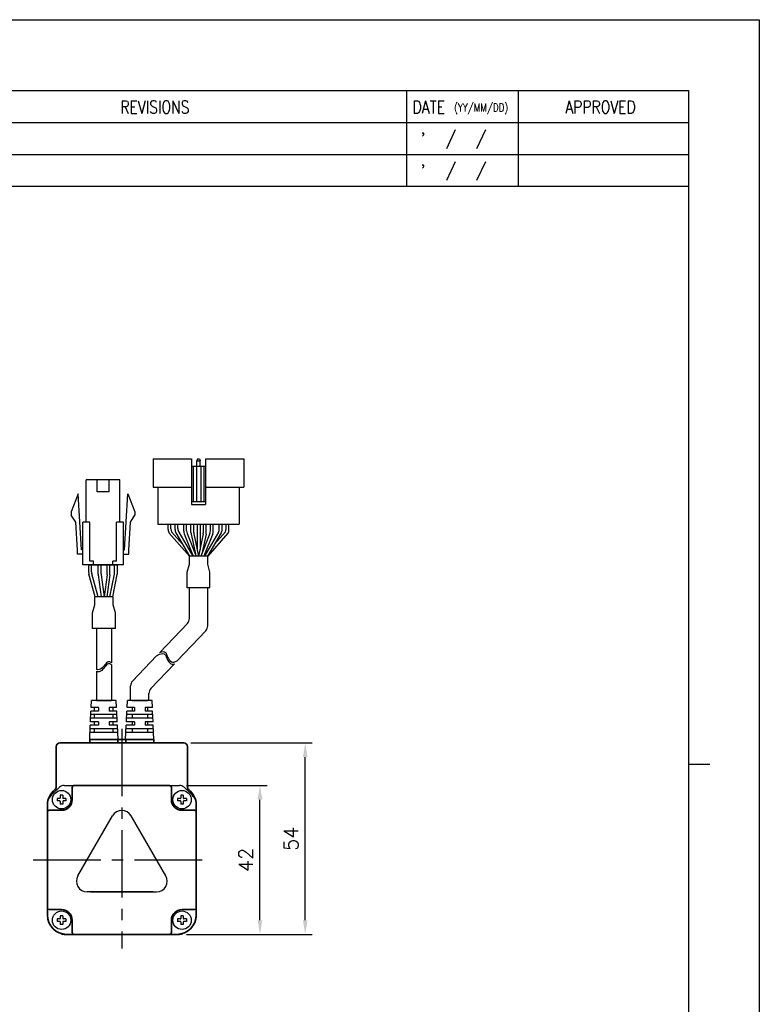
# Model space of a CAD drawing. Header units: millimetres. Extents: x 0 to 594, y 0 to 420.
# Tile 4 of 4: x 385 to 594, y 142 to 420. Entities that reach past the tile are written whole.
import ezdxf

# ---------------------------------------------------------------- set-up
doc = ezdxf.new("R2010")
doc.units = ezdxf.units.MM
doc.header["$PDSIZE"] = -1
doc.linetypes.add('CENTER2', pattern=[28.575, 19.05, -3.175, 3.175, -3.175])
doc.layers.add('DIM', color=3, linetype='Continuous')
doc.layers.add('SHEET', color=1, linetype='Continuous')
doc.layers.add('Visible (ISO)', color=7, linetype='Continuous', lineweight=50)
doc.styles.add('SHEET1', font='ROMANS.SHX', dxfattribs={"width": 0.8, "height": 3})
doc.styles.get("Standard").update_dxf_attribs({"font": 'txt.shx', "bigfont": 'whgtxt.shx'})
doc.dimstyles.new('ISO-25', dxfattribs={"dimtxt": 2.5, "dimasz": 2.5, "dimexe": 1.25, "dimexo": 0.625, "dimtad": 1, "dimtxsty": 'Standard', "dimcen": 2.5, "dimadec": 0, "dimazin": 0, "dimtfac": 1, "dimtmove": 0, "dimatfit": 3, "dimfxl": 0, "dimarcsym": 0})

# ---------------------------------------------------------------- blocks, each defined once
blk = doc.blocks.new('*D9')
at = {"color": 8, "lineweight": -2}
for p, q in [((432.38, 203.96), (455.12, 203.96)), ((453.12, 165.96), (453.12, 199.96)), ((432.38, 161.96), (455.12, 161.96))]:
    blk.add_line(p, q, dxfattribs=at)
at = {"color": 8}
for points in [[(452.45, 199.96), (453.79, 199.96), (453.12, 203.96)], [(452.45, 165.96), (453.79, 165.96), (453.12, 161.96)]]:
    blk.add_solid(points, dxfattribs=at)
at = {"layer": 'Defpoints', "color": 0}
for p in [(430.38, 203.96), (453.12, 203.96), (430.38, 161.96)]:
    blk.add_point(p, dxfattribs=at)
at = {"color": 3, "insert": (449.12, 182.96), "char_height": 4, "attachment_point": 5, "rotation": 90}
blk.add_mtext('\\A1;42', dxfattribs=at)
blk = doc.blocks.new('*D10')
at = {"color": 8, "lineweight": -2}
for p, q in [((433.63, 215.96), (467.88, 215.96)), ((465.88, 165.96), (465.88, 211.96)), ((432.38, 161.96), (467.88, 161.96))]:
    blk.add_line(p, q, dxfattribs=at)
at = {"color": 8}
for points in [[(465.22, 211.96), (466.55, 211.96), (465.88, 215.96)], [(465.22, 165.96), (466.55, 165.96), (465.88, 161.96)]]:
    blk.add_solid(points, dxfattribs=at)
at = {"layer": 'Defpoints', "color": 0}
for p in [(431.63, 215.96), (465.88, 215.96), (430.38, 161.96)]:
    blk.add_point(p, dxfattribs=at)
at = {"color": 3, "insert": (461.88, 188.96), "char_height": 4, "attachment_point": 5, "rotation": 90}
blk.add_mtext('\\A1;54', dxfattribs=at)

msp = doc.modelspace()

# ---------------------------------------------------------------- linework, layer by layer
at = {"color": 0}
for p, q in [((422.9852, 296.0777), (422.9852, 288.0777)), ((422.9852, 296.0777), (433.7852, 296.0777)), ((427.2066, 276.1321), (427.2066, 277.6777)), ((428.0066, 276.3492), (428.0066, 277.6777)), ((429.1444, 276.2044), (429.1444, 277.6777)), ((429.4187, 275.1935), (433.2351, 268.6777)), ((429.9444, 276.4214), (429.9444, 277.6777)), ((430.2187, 275.4106), (434.1622, 268.6777)), ((431.6259, 275.6838), (431.6259, 277.6777)), ((432.4259, 275.838), (432.4259, 277.6777)), ((432.5692, 275.0946), (435.1384, 268.6777)), ((433.6444, 275.2967), (433.6444, 277.6777)), ((434.4444, 275.3416), (434.4444, 277.6777)), ((439.0011, 275.0946), (436.432, 268.6777)), ((437.1444, 275.3416), (437.1444, 277.6777)), ((441.3702, 275.4106), (437.4266, 268.6777)), ((437.9444, 275.2977), (437.9444, 277.6777)), ((442.1702, 275.1935), (438.3537, 268.6777)), ((439.1444, 275.838), (439.1444, 277.6777)), ((439.9444, 275.6838), (439.9444, 277.6777)), ((441.6444, 276.4214), (441.6444, 277.6777)), ((442.4444, 276.2044), (442.4444, 277.6777)), ((443.5637, 276.3492), (443.5637, 277.6777)), ((444.3637, 276.1321), (444.3637, 277.6777)), ((431.7692, 274.9404), (434.2766, 268.6777)), ((439.8011, 274.9404), (437.2937, 268.6777)), ((438.385, 268.6777), (433.1857, 268.6777)), ((433.1857, 266.429), (433.1857, 268.6777)), ((438.385, 266.429), (438.385, 268.6777)), ((407.4729, 263.6061), (407.4729, 266.2006)), ((408.2729, 263.659), (408.2729, 266.2006)), ((409.9729, 263.659), (409.9729, 266.2006)), ((410.7729, 263.6061), (410.7729, 266.2006)), ((432.5653, 264.1031), (433.1857, 266.429)), ((432.5653, 259.6933), (432.5653, 264.1031)), ((439.005, 264.1044), (438.385, 266.429)), ((439.005, 259.6933), (439.005, 264.1044)), ((407.4903, 263.3425), (408.3068, 257.2006)), ((408.2903, 263.3955), (409.1138, 257.2006)), ((409.9555, 263.3955), (409.132, 257.2006)), ((410.7555, 263.3425), (409.939, 257.2006)), ((439.005, 259.6933), (432.5653, 259.6933)), ((411.7135, 257.2006), (406.5142, 257.2006)), ((406.5142, 254.9519), (406.5142, 257.2006)), ((411.7135, 254.9519), (411.7135, 257.2006)), ((405.8938, 252.626), (406.5142, 254.9519)), ((412.3335, 252.6273), (411.7135, 254.9519)), ((405.8938, 248.2162), (405.8938, 252.626)), ((412.3335, 248.2162), (412.3335, 252.6273)), ((412.3335, 248.2162), (405.8938, 248.2162)), ((424.8524, 241.504), (425.3774, 241.6987)), ((425.3774, 241.6987), (425.8187, 241.7646)), ((425.8187, 241.7646), (426.1972, 241.6867)), ((426.1972, 241.6867), (426.4265, 241.5118)), ((410.3393, 238.8825), (410.0726, 238.7729)), ((410.725, 238.8598), (410.3393, 238.8825)), ((423.9018, 240.5051), (424.7641, 240.9715)), ((424.7641, 240.9715), (425.2288, 241.1438)), ((424.8323, 241.4828), (424.9128, 241.5264)), ((425.2288, 241.1438), (425.67, 241.2097)), ((425.67, 241.2097), (426.0485, 241.1318)), ((426.0485, 241.1318), (426.2778, 240.9569)), ((426.2778, 240.9569), (426.4628, 240.6981)), ((426.4265, 241.5118), (426.6115, 241.253)), ((426.4628, 240.6981), (426.6203, 240.3789)), ((426.6115, 241.253), (426.769, 240.9338)), ((426.6203, 240.3789), (426.7671, 240.0229)), ((426.7671, 240.0229), (426.921, 239.6532)), ((426.769, 240.9338), (426.9158, 240.5778)), ((426.9158, 240.5778), (427.0697, 240.2081)), ((426.921, 239.6532), (427.1286, 239.231)), ((427.0697, 240.2081), (427.2773, 239.7859)), ((427.1286, 239.231), (427.3703, 238.8477)), ((427.2773, 239.7859), (427.519, 239.4026)), ((427.519, 239.4026), (427.7948, 239.0835)), ((427.7948, 239.0835), (428.1063, 238.8535)), ((429.1225, 238.8318), (429.7657, 239.124)), ((407.0803, 236.7079), (406.9637, 236.7744)), ((407.0803, 236.1334), (406.9637, 236.1999)), ((407.3958, 236.6181), (407.0803, 236.7079)), ((407.3958, 236.0437), (407.0803, 236.1334)), ((407.7619, 236.6399), (407.3958, 236.6181)), ((408.1223, 236.7814), (407.7619, 236.6399)), ((408.1223, 236.207), (407.7619, 236.0654)), ((408.4714, 237.0183), (408.1223, 236.7814)), ((408.4714, 236.4438), (408.1223, 236.207)), ((408.804, 237.326), (408.4714, 237.0183)), ((408.804, 236.7515), (408.4714, 236.4438)), ((409.1138, 237.6801), (408.804, 237.326)), ((409.1138, 237.1057), (408.804, 236.7515)), ((409.3581, 237.9973), (409.1138, 237.6801)), ((409.3581, 237.4229), (409.1138, 237.1057)), ((409.5921, 238.3032), (409.3581, 237.9973)), ((409.5921, 237.7288), (409.3581, 237.4229)), ((409.8268, 238.5708), (409.5921, 238.3032)), ((409.8268, 237.9963), (409.5921, 237.7288)), ((410.0726, 238.7729), (409.8268, 238.5708)), ((410.0726, 238.1985), (409.8268, 237.9963)), ((410.3393, 238.308), (410.0726, 238.1985)), ((410.725, 238.2853), (410.3393, 238.308)), ((411.1342, 238.682), (410.725, 238.8598)), ((411.1342, 238.1075), (410.725, 238.2853)), ((411.2637, 238.5901), (411.1342, 238.682)), ((411.2637, 238.0157), (411.1342, 238.1075)), ((427.3703, 238.8477), (427.6461, 238.5286)), ((427.6461, 238.5286), (427.9576, 238.2986)), ((427.9576, 238.2986), (428.3056, 238.1828)), ((428.1063, 238.8535), (428.4543, 238.7377)), ((428.3056, 238.1828), (428.6336, 238.1878)), ((428.4543, 238.7377), (428.7823, 238.7427)), ((428.6336, 238.1878), (428.9738, 238.2769)), ((428.7823, 238.7427), (429.1225, 238.8318)), ((407.7619, 236.0654), (407.3958, 236.0437))]:
    msp.add_line(p, q, dxfattribs=at)
for p, q in [((433.7852, 296.0777), (433.7852, 283.2777)), ((435.4852, 296.0777), (435.2852, 295.5777)), ((435.2852, 294.0777), (435.2852, 295.5777)), ((435.2852, 295.5777), (436.2852, 295.5777)), ((435.4852, 296.0777), (436.0852, 296.0777)), ((436.0852, 296.0777), (436.2852, 295.5777)), ((436.2852, 294.0777), (436.2852, 295.5777)), ((437.7852, 296.0777), (437.7852, 283.2777)), ((437.7852, 296.0777), (448.5852, 296.0777)), ((448.5852, 296.0777), (448.5852, 288.0777)), ((433.7852, 294.0777), (437.7852, 294.0777)), ((434.2852, 294.0777), (434.2852, 284.0777)), ((435.1852, 294.0777), (435.1852, 284.0777)), ((436.3852, 294.0777), (436.3852, 284.0777)), ((437.2852, 294.0777), (437.2852, 284.0777)), ((404.1028, 278.2006), (404.1028, 290.2006)), ((407.1528, 286.8006), (407.1528, 290.2006)), ((410.5528, 286.8006), (410.5528, 290.2006)), ((413.6028, 278.2006), (413.6028, 290.2006)), ((401.8528, 286.2006), (399.8528, 281.2006)), ((402.8028, 270.4006), (401.8528, 286.2006)), ((414.9028, 270.4006), (415.8528, 286.2006)), ((415.8528, 286.2006), (417.8528, 281.2006)), ((422.9852, 288.0777), (433.7852, 288.0777)), ((424.2852, 288.0777), (424.2852, 277.6777)), ((437.7852, 288.0777), (448.5852, 288.0777)), ((447.2852, 288.0777), (447.2852, 277.6777)), ((433.7852, 284.0777), (437.7852, 284.0777)), ((399.8528, 281.2006), (399.8528, 280.2006)), ((417.8528, 281.2006), (417.8528, 280.2006)), ((433.7852, 283.2777), (437.7852, 283.2777)), ((401.1299, 278.2286), (399.8528, 280.2006)), ((401.6049, 270.3286), (401.1299, 278.2286)), ((403.1028, 266.2006), (403.1028, 278.2006)), ((405.1028, 267.2006), (405.1028, 278.2006)), ((412.6028, 267.2006), (412.6028, 278.2006)), ((414.6028, 266.2006), (414.6028, 278.2006)), ((416.1006, 270.3286), (416.5756, 278.2286)), ((416.5756, 278.2286), (417.8528, 280.2006)), ((424.2852, 277.6777), (447.2852, 277.6777)), ((429.1444, 277.6777), (442.4444, 277.6777)), ((435.3944, 277.6777), (435.3944, 270.5605)), ((436.1944, 277.6777), (436.1944, 270.5605)), ((401.6028, 269.2006), (401.6028, 270.4006)), ((416.1028, 269.2006), (416.1028, 270.4006)), ((406.1028, 266.2006), (406.1028, 267.2006)), ((411.6028, 266.2006), (411.6028, 267.2006)), ((404.7965, 264.0825), (404.7965, 266.2006)), ((404.7965, 266.2006), (412.909, 266.2006)), ((405.5965, 264.1932), (405.5965, 266.2006)), ((412.109, 264.0022), (412.109, 266.2006)), ((412.909, 263.9209), (412.909, 266.2006)), ((406.6595, 257.2006), (404.8716, 263.5396)), ((407.4907, 257.2006), (405.6716, 263.6503)), ((410.7551, 257.2006), (412.0682, 263.6002)), ((411.5718, 257.2006), (412.8682, 263.5189)), ((433.1852, 251.0599), (433.1852, 259.6933)), ((438.3852, 259.6933), (433.1852, 259.6933)), ((438.3852, 248.9811), (438.3852, 259.6933)), ((406.9637, 248.2162), (406.9637, 236.7744)), ((411.2637, 248.2162), (411.2637, 238.5901)), ((432.634, 249.6812), (424.8323, 241.4828)), ((437.834, 247.6024), (429.7657, 239.124)), ((423.9018, 240.5051), (417.148, 233.408)), ((406.9637, 236.1999), (406.9637, 227.9556)), ((411.2637, 238.0157), (411.2637, 227.9556)), ((428.955, 238.272), (422.348, 231.3292)), ((416.5969, 227.9556), (416.5969, 232.0293)), ((405.4789, 225.9556), (405.5698, 227.9556)), ((412.5698, 227.9556), (405.5698, 227.9556)), ((411.2637, 227.9556), (406.9637, 227.9556)), ((409.0698, 227.9556), (411.2637, 227.9556)), ((412.6608, 225.9556), (412.5698, 227.9556)), ((415.6059, 225.9556), (415.6969, 227.9556)), ((422.6969, 227.9556), (415.6969, 227.9556)), ((421.7969, 227.9556), (416.5969, 227.9556)), ((421.3469, 227.9556), (417.0469, 227.9556)), ((419.153, 227.9556), (421.3469, 227.9556)), ((421.7969, 227.9556), (421.7969, 229.9505)), ((422.7878, 225.9556), (422.6969, 227.9556)), ((407.5698, 225.9556), (405.4789, 225.9556)), ((407.5698, 225.9556), (405.4789, 225.9556)), ((406.4698, 224.9556), (406.4698, 225.9556)), ((407.5698, 225.9556), (407.5698, 224.9556)), ((412.6608, 225.9556), (410.5698, 225.9556)), ((410.5698, 225.9556), (410.5698, 224.9556)), ((411.6698, 224.9556), (411.6698, 225.9556)), ((417.6969, 225.9556), (415.6059, 225.9556)), ((417.6969, 225.9556), (415.6059, 225.9556)), ((417.0469, 225.9556), (417.0469, 224.9556)), ((417.6969, 225.9556), (417.6969, 224.9556)), ((422.7878, 225.9556), (420.6969, 225.9556)), ((420.6969, 225.9556), (420.6969, 224.9556)), ((421.3469, 225.9556), (421.3469, 224.9556)), ((405.2971, 221.9556), (405.4335, 224.9556)), ((412.7971, 222.9556), (405.3426, 222.9556)), ((412.7517, 223.9556), (405.388, 223.9556)), ((407.5698, 224.9556), (405.4335, 224.9556)), ((407.5698, 224.9556), (405.4335, 224.9556)), ((406.4698, 222.9556), (406.4698, 223.9556)), ((412.7062, 224.9556), (410.5698, 224.9556)), ((411.6698, 222.9556), (411.6698, 223.9556)), ((412.8426, 221.9556), (412.7062, 224.9556)), ((415.4241, 221.9556), (415.5605, 224.9556)), ((422.9241, 222.9556), (415.4696, 222.9556)), ((422.8787, 223.9556), (415.515, 223.9556)), ((417.6969, 224.9556), (415.5605, 224.9556)), ((417.6969, 224.9556), (415.5605, 224.9556)), ((417.0469, 223.9556), (417.0469, 222.9556)), ((422.8332, 224.9556), (420.6969, 224.9556)), ((421.3469, 223.9556), (421.3469, 222.9556)), ((422.9696, 221.9556), (422.8332, 224.9556)), ((405.0698, 216.9556), (405.2517, 220.9556)), ((412.9335, 219.9556), (405.2062, 219.9556)), ((407.5698, 220.9556), (405.2517, 220.9556)), ((407.5698, 221.9556), (405.2971, 221.9556)), ((406.4698, 220.9556), (406.4698, 221.9556)), ((406.4698, 218.9556), (406.4698, 219.9556)), ((407.5698, 221.9556), (407.5698, 220.9556)), ((412.8426, 221.9556), (410.5698, 221.9556)), ((410.5698, 221.9556), (410.5698, 220.9556)), ((412.888, 220.9556), (410.5698, 220.9556)), ((411.6698, 220.9556), (411.6698, 221.9556)), ((411.6698, 218.9556), (411.6698, 219.9556)), ((413.0698, 216.9556), (412.888, 220.9556)), ((415.1969, 216.9556), (415.3787, 220.9556)), ((423.0605, 219.9556), (415.3332, 219.9556)), ((417.6969, 220.9556), (415.3787, 220.9556)), ((417.6969, 221.9556), (415.4241, 221.9556)), ((417.0469, 221.9556), (417.0469, 220.9556)), ((417.0469, 219.9556), (417.0469, 218.9556)), ((417.6969, 221.9556), (417.6969, 220.9556)), ((422.9696, 221.9556), (420.6969, 221.9556)), ((420.6969, 221.9556), (420.6969, 220.9556)), ((423.015, 220.9556), (420.6969, 220.9556)), ((421.3469, 221.9556), (421.3469, 220.9556)), ((421.3469, 219.9556), (421.3469, 218.9556)), ((423.1969, 216.9556), (423.015, 220.9556)), ((412.9789, 218.9556), (405.1608, 218.9556)), ((423.1059, 218.9556), (415.2878, 218.9556)), ((397.8853, 203.9556), (430.3814, 203.9556)), ((393.1333, 199.2036), (393.1333, 166.7075)), ((435.1333, 199.2036), (435.1333, 166.7075)), ((401.7314, 178.4556), (411.5353, 195.4363)), ((426.5353, 178.4556), (416.7314, 195.4363)), ((405.3295, 173.9556), (404.3295, 173.9556)), ((422.9372, 173.9556), (423.9372, 173.9556)), ((397.8853, 161.9556), (430.3814, 161.9556))]:
    msp.add_line(p, q)
at = {"lineweight": 35}
for p, q in [((406.9637, 227.9556), (409.0698, 227.9556)), ((417.0469, 227.9556), (419.153, 227.9556))]:
    msp.add_line(p, q, dxfattribs=at)
at = {"color": 1, "linetype": 'CENTER2'}
for p, q in [((414.1333, 219.9556), (414.1333, 157.9556)), ((389.1333, 182.9556), (439.1333, 182.9556))]:
    msp.add_line(p, q, dxfattribs=at)
at = {"color": 4}
msp.add_line((574, 210), (580, 210), dxfattribs=at)
at = {"color": 7, "linetype": 'Continuous'}
for p, q in [((395.8834, 200.3056), (395.8834, 199.6056)), ((396.6334, 200.3056), (395.8834, 200.3056)), ((397.4834, 201.2056), (396.7833, 201.2056)), ((396.7833, 201.2056), (396.7833, 200.4556)), ((397.4834, 201.2056), (397.4834, 200.4556)), ((398.3834, 200.3056), (397.6334, 200.3056)), ((398.3834, 200.3056), (398.3834, 199.6056)), ((429.8834, 200.3056), (429.8834, 199.6056)), ((430.6334, 200.3056), (429.8834, 200.3056)), ((431.4834, 201.2056), (430.7833, 201.2056)), ((430.7833, 201.2056), (430.7833, 200.4556)), ((431.4834, 201.2056), (431.4834, 200.4556)), ((432.3834, 200.3056), (431.6334, 200.3056)), ((432.3834, 200.3056), (432.3834, 199.6056)), ((396.6334, 199.6056), (395.8834, 199.6056)), ((396.7833, 199.4556), (396.7833, 198.7056)), ((397.4834, 198.7056), (396.7833, 198.7056)), ((397.4834, 199.4556), (397.4834, 198.7056)), ((398.3834, 199.6056), (397.6334, 199.6056)), ((430.6334, 199.6056), (429.8834, 199.6056)), ((430.7833, 199.4556), (430.7833, 198.7056)), ((431.4834, 198.7056), (430.7833, 198.7056)), ((431.4834, 199.4556), (431.4834, 198.7056)), ((432.3834, 199.6056), (431.6334, 199.6056)), ((397.4834, 167.2056), (396.7833, 167.2056)), ((396.7833, 167.2056), (396.7833, 166.4556)), ((397.4834, 167.2056), (397.4834, 166.4556)), ((431.4834, 167.2056), (430.7833, 167.2056)), ((430.7833, 167.2056), (430.7833, 166.4556)), ((431.4834, 167.2056), (431.4834, 166.4556)), ((395.8834, 166.3056), (395.8834, 165.6056)), ((396.6334, 166.3056), (395.8834, 166.3056)), ((396.6334, 165.6056), (395.8834, 165.6056)), ((396.7833, 165.4556), (396.7833, 164.7056)), ((397.4834, 164.7056), (396.7833, 164.7056)), ((397.4834, 165.4556), (397.4834, 164.7056)), ((398.3834, 166.3056), (397.6334, 166.3056)), ((398.3834, 165.6056), (397.6334, 165.6056)), ((398.3834, 166.3056), (398.3834, 165.6056)), ((429.8834, 166.3056), (429.8834, 165.6056)), ((430.6334, 166.3056), (429.8834, 166.3056)), ((430.6334, 165.6056), (429.8834, 165.6056)), ((430.7833, 165.4556), (430.7833, 164.7056)), ((431.4834, 164.7056), (430.7833, 164.7056)), ((431.4834, 165.4556), (431.4834, 164.7056)), ((432.3834, 166.3056), (431.6334, 166.3056)), ((432.3834, 165.6056), (431.6334, 165.6056)), ((432.3834, 166.3056), (432.3834, 165.6056))]:
    msp.add_line(p, q, dxfattribs=at)
at = {"color": 6}
msp.add_lwpolyline([(0, 420), (594, 420), (594, 0), (0, 0)], close=True, dxfattribs=at)
at = {"color": 4}
msp.add_lwpolyline([(20, 400), (574, 400), (574, 20), (20, 20)], close=True, dxfattribs=at)
for points in [[(413.6028, 290.2006), (404.1028, 290.2006)], [(410.5528, 286.8006), (407.1528, 286.8006)], [(405.1028, 278.2006), (403.1028, 278.2006)], [(414.6028, 278.2006), (412.6028, 278.2006)], [(403.1028, 270.4006), (402.8028, 270.4006)], [(414.6028, 270.4006), (414.9028, 270.4006)], [(403.1028, 269.2006), (401.6028, 269.2006)], [(403.1028, 269.2006), (401.6028, 269.2006)], [(406.1028, 267.2006), (405.1028, 267.2006)], [(412.6028, 267.2006), (411.6028, 267.2006)], [(414.6028, 269.2006), (416.1028, 269.2006)], [(414.6028, 269.2006), (416.1028, 269.2006)], [(414.6028, 266.2006), (403.1028, 266.2006)]]:
    msp.add_lwpolyline(points)
for centre in [(397.1333, 199.9556), (431.1333, 199.9556), (397.1333, 165.9556), (431.1333, 165.9556)]:
    msp.add_circle(centre, 2.6)
at = {"color": 0}
for centre, start, end in [((429.2066, 276.1321), 180, 210.358277), ((430.0066, 276.3492), 180, 203.791628), ((431.1444, 276.2044), 180, 210.358277), ((431.9444, 276.4214), 180, 210.358277), ((433.6259, 275.6838), 180.000001, 201.819992), ((434.4259, 275.838), 180.000001, 201.819992), ((437.1444, 275.838), 338.180009, 0), ((437.9444, 275.6838), 338.180009, 0), ((439.6444, 276.4214), 329.641723, 0), ((440.4444, 276.2044), 329.641723, 0), ((441.5637, 276.3492), 336.208372, 0), ((442.3637, 276.1321), 329.641723, 0), ((409.4729, 263.6061), 180, 187.571875), ((410.2729, 263.659), 180, 187.571875), ((407.9729, 263.659), 352.428125, 0), ((408.7729, 263.6061), 352.428125, 0)]:
    msp.add_arc(centre, 2, start, end, dxfattribs=at)
for centre, radius, start, end in [((435.6444, 275.2967), 2, 180, 192.18873), ((436.4444, 275.3416), 2, 180, 191.729285), ((435.1444, 275.3416), 2, 348.270715, 0), ((435.9444, 275.2977), 2, 347.756403, 0), ((406.7965, 264.0825), 2, 180, 195.750963), ((407.5965, 264.1932), 2, 180, 195.750963), ((410.109, 264.0022), 2, 348.404564, 0), ((410.909, 263.9209), 2, 348.404564, 0), ((431.1852, 251.0599), 2, 316.419966, 360), ((436.3852, 248.9811), 2, 316.419966, 360), ((418.5969, 232.0293), 2, 136.419966, 180), ((423.7969, 229.9505), 2, 136.419966, 180), ((414.1333, 182.9556), 27, 130.535802, 139.464198), ((397.8853, 201.9556), 2, 90, 130.535802), ((430.3814, 201.9556), 2, 49.464198, 90), ((414.1333, 182.9556), 27, 40.535802, 49.464198), ((395.1333, 199.2036), 2, 139.464198, 180), ((433.1333, 199.2036), 2, 0, 40.535802), ((414.1333, 193.9363), 3, 30, 150), ((404.3295, 176.9556), 3, 150, 270), ((423.9372, 176.9556), 3, 270, 30), ((395.1333, 166.7075), 2, 180, 212.209912), ((433.1333, 166.7075), 2, 327.790088, 0), ((397.8853, 163.9556), 2, 237.790088, 270), ((430.3814, 163.9556), 2, 270, 302.209912)]:
    msp.add_arc(centre, radius, start, end)
at = {"color": 7, "linetype": 'Continuous'}
for centre, start, end in [((396.6334, 200.4556), 269.999999, 0.000009), ((397.6334, 200.4556), 180, 270.000003), ((430.6334, 200.4556), 269.999999, 0.000009), ((431.6334, 200.4556), 180, 270.000003), ((396.6334, 199.4556), 359.999995, 89.999997), ((397.6334, 199.4556), 89.999997, 180), ((430.6334, 199.4556), 359.999995, 89.999997), ((431.6334, 199.4556), 89.999997, 180), ((396.6334, 166.4556), 269.999999, 0.000009), ((396.6334, 165.4556), 359.999995, 89.999997), ((397.6334, 166.4556), 180, 270.000003), ((397.6334, 165.4556), 89.999997, 180), ((430.6334, 166.4556), 269.999999, 0.000009), ((430.6334, 165.4556), 359.999995, 89.999997), ((431.6334, 166.4556), 180, 270.000003), ((431.6334, 165.4556), 89.999997, 180)]:
    msp.add_arc(centre, 0.15, start, end, dxfattribs=at)
at = {"layer": 'DIM', "color": 0}
for p, q in [((427.4808, 275.1213), (433.1857, 268.6777)), ((428.1765, 275.5424), (431.243, 272.0788)), ((444.0895, 275.1213), (438.3846, 268.6777)), ((443.3938, 275.5424), (440.3273, 272.0788)), ((433.6895, 274.8745), (434.8987, 269.2762)), ((434.4862, 274.935), (435.7853, 268.6777)), ((437.1027, 274.935), (435.8035, 268.6777)), ((437.8989, 274.8736), (436.6993, 269.3454))]:
    msp.add_line(p, q, dxfattribs=at)
at = {"layer": 'SHEET'}
for p, q in [((494.5, 400), (494.5, 373)), ((526, 400), (526, 373)), ((317.5, 391), (574, 391)), ((508.2099, 388.911), (505.7077, 383.5959)), ((516.7362, 388.9028), (514.2339, 383.5877)), ((317.5, 382), (574, 382)), ((508.2099, 379.911), (505.7077, 374.5959)), ((516.7362, 379.9028), (514.2339, 374.5877))]:
    msp.add_line(p, q, dxfattribs=at)
at = {"layer": 'SHEET', "color": 7}
msp.add_line((317.5, 373), (574, 373), dxfattribs=at)
at = {"layer": 'Visible (ISO)', "lineweight": 35}
for p, q in [((405.1333, 216.9556), (413.0063, 216.9556)), ((405.1333, 215.9556), (405.1333, 216.9556)), ((405.1333, 216.9556), (413.0063, 216.9556)), ((415.2604, 216.9556), (413.0063, 216.9556)), ((413.0063, 215.9556), (413.0063, 216.9556)), ((415.2604, 216.9556), (423.1333, 216.9556)), ((415.2604, 215.9556), (415.2604, 216.9556)), ((415.2604, 216.9556), (423.1333, 216.9556)), ((423.1333, 215.9556), (423.1333, 216.9556)), ((395.6333, 203.579), (395.6333, 214.9556)), ((396.6333, 215.9556), (431.6333, 215.9556)), ((432.6333, 214.9556), (432.6333, 203.579)), ((400.1333, 199.9556), (400.1333, 203.4556)), ((400.6333, 203.9556), (427.6333, 203.9556)), ((428.1333, 203.4556), (428.1333, 199.9556)), ((393.1333, 198.4556), (393.1333, 196.4556)), ((435.1333, 196.4556), (435.1333, 198.4556)), ((393.1333, 169.4556), (393.1333, 196.4556)), ((393.6333, 196.9556), (397.1333, 196.9556)), ((431.1333, 196.9556), (434.6333, 196.9556)), ((435.1333, 196.4556), (435.1333, 169.4556)), ((422.9372, 173.9556), (405.3295, 173.9556)), ((393.1333, 167.4556), (393.1333, 169.4556)), ((435.1333, 169.4556), (435.1333, 167.4556)), ((397.1333, 168.9556), (393.6333, 168.9556)), ((434.6333, 168.9556), (431.1333, 168.9556)), ((400.1333, 162.4556), (400.1333, 165.9556)), ((428.1333, 165.9556), (428.1333, 162.4556)), ((400.6333, 161.9556), (398.6333, 161.9556)), ((427.6333, 161.9556), (400.6333, 161.9556)), ((429.6333, 161.9556), (427.6333, 161.9556))]:
    msp.add_line(p, q, dxfattribs=at)
for centre, radius, start, end in [((396.6333, 214.9556), 1, 90, 180), ((431.6333, 214.9556), 1, 0, 90), ((398.6333, 198.4556), 5.5, 127.979872, 180), ((394.6333, 203.579), 1, 307.979872, 0), ((400.6333, 203.4556), 0.5, 90, 180), ((427.6333, 203.4556), 0.5, 0, 90), ((433.6333, 203.579), 1, 180, 232.020128), ((429.6333, 198.4556), 5.5, 0, 52.020128), ((397.1333, 199.9556), 3, 270, 0), ((431.1333, 199.9556), 3, 180, 270), ((393.6333, 196.4556), 0.5, 90, 180), ((434.6333, 196.4556), 0.5, 0, 90), ((393.6333, 169.4556), 0.5, 180, 270), ((434.6333, 169.4556), 0.5, 270, 0), ((398.6333, 167.4556), 5.5, 180, 270), ((397.1333, 165.9556), 3, 0, 90), ((431.1333, 165.9556), 3, 90, 180), ((429.6333, 167.4556), 5.5, 270, 0), ((400.6333, 162.4556), 0.5, 180, 270), ((427.6333, 162.4556), 0.5, 270, 0)]:
    msp.add_arc(centre, radius, start, end, dxfattribs=at)

# ---------------------------------------------------------------- texts
at = {"layer": 'SHEET', "color": 7, "style": 'SHEET1', "width": 0.8}
msp.add_text('REVISIONS', height=3.6, dxfattribs=at).set_placement((413.7181, 393.5466))
at = {"layer": 'SHEET', "style": 'SHEET1', "width": 0.8}
for s, height, p in [('DATE', 3.6, (496.1592, 393.5466)), ('(YY/MM/DD)', 2.25, (507.8838, 394.0859)), ('APPROVED', 3.6, (539.2502, 393.5466)), ("'", 3.6, (498.4958, 384.5633)), ("'", 3.6, (498.4958, 375.5633))]:
    msp.add_text(s, height=height, dxfattribs=at).set_placement(p)

# ---------------------------------------------------------------- dimensions: what is measured, and where the dimension line sits
for base, p2, override, picture, middle in [((465.8836, 215.9556), (431.6333, 215.9556), {"dimscale": 2, "dimtxt": 2, "dimasz": 2, "dimexe": 1, "dimexo": 1, "dimgap": 1, "dimdec": 3, "dimzin": 9, "dimdsep": 46, "dimcen": 0, "dimclrd": 8, "dimclre": 8, "dimclrt": 3, "dimadec": 3, "dimazin": 2, "dimtp": 1, "dimtm": 1, "dimtdec": 3, "dimfxl": 0.6, "dimtolj": 1, "dimtzin": 9, "dimarcsym": 1}, '*D10', (461.8836, 188.9556)), ((453.1203, 203.9556), (430.3814, 203.9556), {"dimscale": 2, "dimtxt": 2, "dimasz": 2, "dimexe": 1, "dimexo": 1, "dimgap": 1, "dimdec": 3, "dimzin": 9, "dimdsep": 46, "dimcen": 0, "dimclrd": 8, "dimclre": 8, "dimclrt": 3, "dimadec": 3, "dimazin": 2, "dimtol": 0, "dimlim": 0, "dimtp": 1, "dimtm": 1, "dimtdec": 3, "dimfxl": 0.6, "dimtolj": 1, "dimtzin": 9, "dimarcsym": 1}, '*D9', (449.1203, 182.9556))]:
    dim = msp.add_linear_dim(base=base, p1=(430.3814, 161.9556), p2=p2, angle=90, dimstyle='ISO-25', override=override)
    dim.commit()
    dim.dimension.update_dxf_attribs({"geometry": picture, "text_midpoint": middle})

doc.saveas('drawing.dxf')
